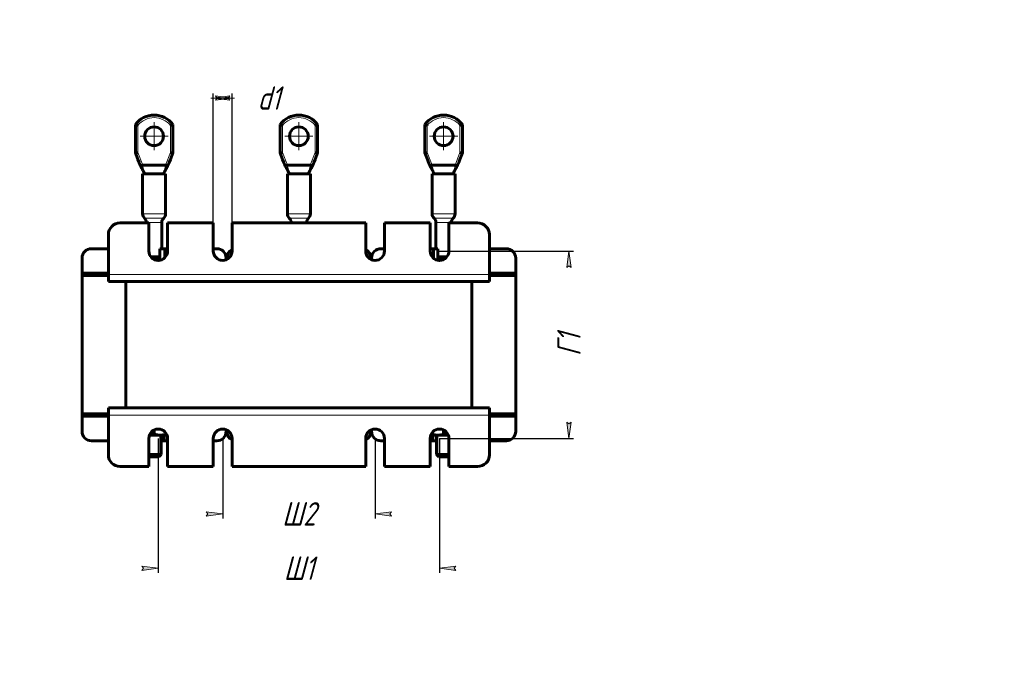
# Model space of a CAD drawing. Header units: millimetres. Extents: x 0 to 420, y 0 to 594.
# Tile 6 of 6: x 0 to 420, y 314 to 594. Entities that reach past the tile are written whole.
import ezdxf

# ---------------------------------------------------------------- set-up
doc = ezdxf.new("R2010")
doc.units = ezdxf.units.MM
for name, pattern in [('K5LT_AXLED', [19.5, 15, -1.5, 1.5, -1.5]), ('K5LT_BASIC', [0]), ('K5LT_THIN', [0])]:
    doc.linetypes.add(name, pattern=pattern)
doc.layers.add('Системный слой', color=7, linetype='Continuous')
doc.styles.add('KDIMTEXTSTYLE', font='GOST_AU.SHX', dxfattribs={"width": 0.96, "oblique": 15, "height": 5})
doc.dimstyles.new('KDIMSTYLE (1.00)', dxfattribs={"dimtxt": 5, "dimasz": 1, "dimexe": 2, "dimexo": 0, "dimgap": 1, "dimtad": 1, "dimtxsty": 'KDIMTEXTSTYLE', "dimsah": 1, "dimcen": 0, "dimdle": 1, "dimadec": 0, "dimazin": 0, "dimtfac": 0.667, "dimtmove": 0, "dimatfit": 3, "dimfxl": 1, "dimtvp": 1, "dimtolj": 1, "dimtzin": 0, "dimarcsym": 0})

# ---------------------------------------------------------------- blocks, each defined once
blk = doc.blocks.new('U64')
at = {"layer": 'Системный слой', "color": 150, "linetype": 'K5LT_BASIC', "lineweight": 60, "true_color": 0x0080ff}
for p, q in [((174.73, 532.22), (174.71, 532.26)), ((174.75, 532.19), (174.73, 532.22)), ((174.77, 532.15), (174.75, 532.19)), ((175.02, 531.85), (174.77, 532.15)), ((175.39, 531.77), (175.02, 531.85)), ((175.85, 531.82), (175.39, 531.77))]:
    blk.add_line(p, q, dxfattribs=at)
blk = doc.blocks.new('U65')
at = {"layer": 'Системный слой', "color": 150, "linetype": 'K5LT_BASIC', "lineweight": 60, "true_color": 0x0080ff}
for p, q in [((185.82, 531.82), (186.28, 531.77)), ((186.28, 531.77), (186.65, 531.85)), ((186.65, 531.85), (186.9, 532.15)), ((186.9, 532.15), (186.92, 532.19)), ((186.92, 532.19), (186.94, 532.22)), ((186.94, 532.22), (186.95, 532.26))]:
    blk.add_line(p, q, dxfattribs=at)
blk = doc.blocks.new('U66')
at = {"layer": 'Системный слой', "color": 150, "linetype": 'K5LT_BASIC', "lineweight": 60, "true_color": 0x0080ff}
for p, q in [((176.91, 528.27), (176.93, 528.23)), ((176.93, 528.23), (176.94, 528.18)), ((176.94, 528.18), (176.95, 528.13))]:
    blk.add_line(p, q, dxfattribs=at)
blk = doc.blocks.new('U67')
at = {"layer": 'Системный слой', "color": 150, "linetype": 'K5LT_BASIC', "lineweight": 60, "true_color": 0x0080ff}
for p, q in [((184.73, 528.18), (184.72, 528.13)), ((184.74, 528.23), (184.73, 528.18)), ((184.76, 528.27), (184.74, 528.23))]:
    blk.add_line(p, q, dxfattribs=at)
blk = doc.blocks.new('U68')
at = {"layer": 'Системный слой', "color": 150, "linetype": 'K5LT_BASIC', "lineweight": 60, "true_color": 0x0080ff}
for p, q in [((51.23, 532.22), (51.21, 532.26)), ((51.25, 532.19), (51.23, 532.22)), ((51.27, 532.15), (51.25, 532.19)), ((51.52, 531.85), (51.27, 532.15)), ((51.89, 531.77), (51.52, 531.85)), ((52.35, 531.82), (51.89, 531.77))]:
    blk.add_line(p, q, dxfattribs=at)
blk = doc.blocks.new('U69')
at = {"layer": 'Системный слой', "color": 150, "linetype": 'K5LT_BASIC', "lineweight": 60, "true_color": 0x0080ff}
for p, q in [((62.32, 531.82), (62.78, 531.77)), ((62.78, 531.77), (63.15, 531.85)), ((63.15, 531.85), (63.4, 532.15)), ((63.4, 532.15), (63.42, 532.19)), ((63.42, 532.19), (63.44, 532.22)), ((63.44, 532.22), (63.45, 532.26))]:
    blk.add_line(p, q, dxfattribs=at)
blk = doc.blocks.new('U70')
at = {"layer": 'Системный слой', "color": 150, "linetype": 'K5LT_BASIC', "lineweight": 60, "true_color": 0x0080ff}
for p, q in [((53.41, 528.27), (53.43, 528.23)), ((53.43, 528.23), (53.44, 528.18)), ((53.44, 528.18), (53.45, 528.13))]:
    blk.add_line(p, q, dxfattribs=at)
blk = doc.blocks.new('U71')
at = {"layer": 'Системный слой', "color": 150, "linetype": 'K5LT_BASIC', "lineweight": 60, "true_color": 0x0080ff}
for p, q in [((61.23, 528.18), (61.22, 528.13)), ((61.24, 528.23), (61.23, 528.18)), ((61.26, 528.27), (61.24, 528.23))]:
    blk.add_line(p, q, dxfattribs=at)
blk = doc.blocks.new('U72')
at = {"layer": 'Системный слой', "color": 150, "linetype": 'K5LT_BASIC', "lineweight": 60, "true_color": 0x0080ff}
for p, q in [((112.98, 532.22), (112.96, 532.26)), ((113, 532.19), (112.98, 532.22)), ((113.02, 532.15), (113, 532.19)), ((113.27, 531.85), (113.02, 532.15)), ((113.64, 531.77), (113.27, 531.85)), ((114.1, 531.82), (113.64, 531.77))]:
    blk.add_line(p, q, dxfattribs=at)
blk = doc.blocks.new('U73')
at = {"layer": 'Системный слой', "color": 150, "linetype": 'K5LT_BASIC', "lineweight": 60, "true_color": 0x0080ff}
for p, q in [((124.07, 531.82), (124.53, 531.77)), ((124.53, 531.77), (124.9, 531.85)), ((124.9, 531.85), (125.15, 532.15)), ((125.15, 532.15), (125.17, 532.19)), ((125.17, 532.19), (125.19, 532.22)), ((125.19, 532.22), (125.2, 532.26))]:
    blk.add_line(p, q, dxfattribs=at)
blk = doc.blocks.new('U74')
at = {"layer": 'Системный слой', "color": 150, "linetype": 'K5LT_BASIC', "lineweight": 60, "true_color": 0x0080ff}
for p, q in [((115.16, 528.27), (115.18, 528.23)), ((115.18, 528.23), (115.19, 528.18)), ((115.19, 528.18), (115.2, 528.13))]:
    blk.add_line(p, q, dxfattribs=at)
blk = doc.blocks.new('U75')
at = {"layer": 'Системный слой', "color": 150, "linetype": 'K5LT_BASIC', "lineweight": 60, "true_color": 0x0080ff}
for p, q in [((122.98, 528.18), (122.97, 528.13)), ((122.99, 528.23), (122.98, 528.18)), ((123.01, 528.27), (122.99, 528.23))]:
    blk.add_line(p, q, dxfattribs=at)
blk = doc.blocks.new('U76')
at = {"layer": 'Системный слой', "color": 7, "linetype": 'K5LT_THIN', "lineweight": 18}
for p, q in [((175.83, 530.12), (175.83, 530.12)), ((175.83, 530.12), (176.18, 529.47)), ((176.18, 529.47), (176.54, 528.83)), ((176.54, 528.83), (176.94, 528.19))]:
    blk.add_line(p, q, dxfattribs=at)
blk = doc.blocks.new('U77')
at = {"layer": 'Системный слой', "color": 7, "linetype": 'K5LT_THIN', "lineweight": 18}
for p, q in [((185.49, 529.47), (185.12, 528.83)), ((185.84, 530.12), (185.49, 529.47)), ((185.84, 530.12), (185.84, 530.12)), ((185.12, 528.83), (184.73, 528.19))]:
    blk.add_line(p, q, dxfattribs=at)
blk = doc.blocks.new('U78')
at = {"layer": 'Системный слой', "color": 7, "linetype": 'K5LT_THIN', "lineweight": 18}
for p, q in [((177.8, 528.23), (176.91, 528.27)), ((179.18, 528.16), (177.8, 528.23)), ((180.83, 528.13), (179.18, 528.16)), ((182, 528.15), (180.83, 528.13)), ((183.49, 528.21), (182, 528.15)), ((184.56, 528.26), (183.49, 528.21)), ((184.76, 528.27), (184.56, 528.26))]:
    blk.add_line(p, q, dxfattribs=at)
blk = doc.blocks.new('U79')
at = {"layer": 'Системный слой', "color": 7, "linetype": 'K5LT_THIN', "lineweight": 18}
for p, q in [((52.33, 530.12), (52.33, 530.12)), ((52.33, 530.12), (52.68, 529.47)), ((52.68, 529.47), (53.04, 528.83)), ((53.04, 528.83), (53.44, 528.19))]:
    blk.add_line(p, q, dxfattribs=at)
blk = doc.blocks.new('U80')
at = {"layer": 'Системный слой', "color": 7, "linetype": 'K5LT_THIN', "lineweight": 18}
for p, q in [((61.99, 529.47), (61.62, 528.83)), ((62.34, 530.12), (61.99, 529.47)), ((62.34, 530.12), (62.34, 530.12)), ((61.62, 528.83), (61.23, 528.19))]:
    blk.add_line(p, q, dxfattribs=at)
blk = doc.blocks.new('U81')
at = {"layer": 'Системный слой', "color": 7, "linetype": 'K5LT_THIN', "lineweight": 18}
for p, q in [((54.3, 528.23), (53.41, 528.27)), ((55.68, 528.16), (54.3, 528.23)), ((57.33, 528.13), (55.68, 528.16)), ((58.5, 528.15), (57.33, 528.13)), ((59.99, 528.21), (58.5, 528.15)), ((61.06, 528.26), (59.99, 528.21)), ((61.26, 528.27), (61.06, 528.26))]:
    blk.add_line(p, q, dxfattribs=at)
blk = doc.blocks.new('U82')
at = {"layer": 'Системный слой', "color": 7, "linetype": 'K5LT_THIN', "lineweight": 18}
for p, q in [((114.08, 530.12), (114.08, 530.12)), ((114.08, 530.12), (114.43, 529.47)), ((114.43, 529.47), (114.79, 528.83)), ((114.79, 528.83), (115.19, 528.19))]:
    blk.add_line(p, q, dxfattribs=at)
blk = doc.blocks.new('U83')
at = {"layer": 'Системный слой', "color": 7, "linetype": 'K5LT_THIN', "lineweight": 18}
for p, q in [((123.74, 529.47), (123.37, 528.83)), ((124.09, 530.12), (123.74, 529.47)), ((124.09, 530.12), (124.09, 530.12)), ((123.37, 528.83), (122.98, 528.19))]:
    blk.add_line(p, q, dxfattribs=at)
blk = doc.blocks.new('U84')
at = {"layer": 'Системный слой', "color": 7, "linetype": 'K5LT_THIN', "lineweight": 18}
for p, q in [((116.05, 528.23), (115.16, 528.27)), ((117.43, 528.16), (116.05, 528.23)), ((119.08, 528.13), (117.43, 528.16)), ((120.25, 528.15), (119.08, 528.13)), ((121.74, 528.21), (120.25, 528.15)), ((122.81, 528.26), (121.74, 528.21)), ((123.01, 528.27), (122.81, 528.26))]:
    blk.add_line(p, q, dxfattribs=at)
blk = doc.blocks.new('U85')
at = {"layer": 'Системный слой', "color": 150, "linetype": 'K5LT_BASIC', "lineweight": 60, "true_color": 0x0080ff}
for p, q in [((55.34, 416.65), (56.02, 416.74)), ((56.02, 416.74), (56.68, 416.88)), ((56.68, 416.88), (57.33, 417.08))]:
    blk.add_line(p, q, dxfattribs=at)
blk = doc.blocks.new('U86')
at = {"layer": 'Системный слой', "color": 150, "linetype": 'K5LT_BASIC', "lineweight": 60, "true_color": 0x0080ff}
for p, q in [((180.83, 417.08), (181.49, 416.88)), ((181.49, 416.88), (182.15, 416.74)), ((182.15, 416.74), (182.82, 416.65))]:
    blk.add_line(p, q, dxfattribs=at)
blk = doc.blocks.new('U87')
at = {"layer": 'Системный слой', "color": 150, "linetype": 'K5LT_BASIC', "lineweight": 60, "true_color": 0x0080ff}
for p, q in [((59.24, 491.26), (58.99, 491.23)), ((59.49, 491.28), (59.24, 491.26)), ((59.75, 491.29), (59.49, 491.28))]:
    blk.add_line(p, q, dxfattribs=at)
blk = doc.blocks.new('U88')
at = {"layer": 'Системный слой', "color": 150, "linetype": 'K5LT_BASIC', "lineweight": 60, "true_color": 0x0080ff}
for p, q in [((178.68, 491.28), (178.42, 491.29)), ((178.93, 491.26), (178.68, 491.28)), ((179.18, 491.23), (178.93, 491.26))]:
    blk.add_line(p, q, dxfattribs=at)
blk = doc.blocks.new('KDIMARROW_01')
at = {"layer": 'Системный слой'}
blk.add_hatch(color=0, dxfattribs=at).paths.add_polyline_path([(0, 0), (-7, 0.92), (-6.3, 0), (-7, -0.92)])
at = {"layer": 'Системный слой', "color": 0, "linetype": 'K5LT_THIN', "lineweight": 18}
for p, q in [((-6.3, 0), (-7, 0.92)), ((-7, 0.92), (0, 0)), ((0, 0), (-7, -0.92)), ((-7, -0.92), (-6.3, 0)), ((0, 0), (-1, 0))]:
    blk.add_line(p, q, dxfattribs=at)
blk = doc.blocks.new('KDIMARROW_02')
at = {"layer": 'Системный слой'}
blk.add_hatch(color=0, dxfattribs=at).paths.add_polyline_path([(6.3, 0), (7, 0.92), (0, 0), (7, -0.92)])
at = {"layer": 'Системный слой', "color": 0, "linetype": 'K5LT_THIN', "lineweight": 18}
for p, q in [((0, 0), (-1, 0)), ((7, 0.92), (0, 0)), ((0, 0), (7, -0.92)), ((0, 0), (9, 0)), ((6.3, 0), (7, 0.92)), ((7, -0.92), (6.3, 0))]:
    blk.add_line(p, q, dxfattribs=at)
blk = doc.blocks.new('U89')
at = {"layer": 'Системный слой', "color": 30, "linetype": 'K5LT_AXLED', "lineweight": 18, "true_color": 0xff8000}
for q in [(57.33, 550.23), (51.33, 544.23), (63.33, 544.23), (57.33, 538.23)]:
    blk.add_line((57.33, 544.23), q, dxfattribs=at)
blk = doc.blocks.new('U90')
at = {"layer": 'Системный слой', "color": 30, "linetype": 'K5LT_AXLED', "lineweight": 18, "true_color": 0xff8000}
for q in [(119.08, 550.23), (113.08, 544.23), (125.08, 544.23), (119.08, 538.23)]:
    blk.add_line((119.08, 544.23), q, dxfattribs=at)
blk = doc.blocks.new('U91')
at = {"layer": 'Системный слой', "color": 30, "linetype": 'K5LT_AXLED', "lineweight": 18, "true_color": 0xff8000}
for q in [(180.83, 550.23), (174.83, 544.23), (186.83, 544.23), (180.83, 538.23)]:
    blk.add_line((180.83, 544.23), q, dxfattribs=at)

msp = doc.modelspace()

# ---------------------------------------------------------------- linework, layer by layer
at = {"layer": 'Системный слой', "color": 150, "linetype": 'K5LT_BASIC', "lineweight": 60, "true_color": 0x0080ff}
for p, q in [((49.334, 537.134), (49.334, 549.234)), ((65.334, 549.234), (65.334, 537.134)), ((111.084, 537.134), (111.084, 549.234)), ((127.084, 549.234), (127.084, 537.134)), ((172.834, 537.134), (172.834, 549.234)), ((188.834, 549.234), (188.834, 537.134)), ((50.384, 537.326), (49.334, 537.134)), ((50.385, 534.36), (49.334, 537.134)), ((50.908, 532.978), (50.385, 534.36)), ((64.283, 534.36), (63.759, 532.978)), ((65.334, 537.134), (64.283, 534.36)), ((65.334, 537.134), (64.284, 537.326)), ((112.134, 537.326), (111.084, 537.134)), ((112.135, 534.36), (111.084, 537.134)), ((112.658, 532.978), (112.135, 534.36)), ((126.033, 534.36), (125.509, 532.978)), ((127.084, 537.134), (126.033, 534.36)), ((127.084, 537.134), (126.034, 537.326)), ((173.884, 537.326), (172.834, 537.134)), ((173.885, 534.36), (172.834, 537.134)), ((174.408, 532.978), (173.885, 534.36)), ((187.783, 534.36), (187.259, 532.978)), ((188.834, 537.134), (187.783, 534.36)), ((188.834, 537.134), (187.784, 537.326)), ((52.331, 530.118), (52.331, 530.118)), ((52.465, 531.834), (62.203, 531.834)), ((62.336, 530.118), (62.336, 530.118)), ((114.081, 530.118), (114.081, 530.118)), ((114.215, 531.834), (123.953, 531.834)), ((124.086, 530.118), (124.086, 530.118)), ((175.831, 530.118), (175.831, 530.118)), ((175.965, 531.834), (185.703, 531.834)), ((185.836, 530.118), (185.836, 530.118)), ((52.434, 528.134), (62.234, 528.134)), ((52.434, 511.066), (52.434, 528.134)), ((62.234, 511.066), (62.234, 528.134)), ((114.184, 528.134), (123.984, 528.134)), ((114.184, 511.066), (114.184, 528.134)), ((123.984, 511.066), (123.984, 528.134)), ((175.934, 528.134), (185.734, 528.134)), ((175.934, 511.066), (175.934, 528.134)), ((185.734, 511.066), (185.734, 528.134)), ((42.834, 507.234), (55.084, 507.234)), ((54.034, 507.234), (54.034, 507.4)), ((55.084, 507.234), (55.084, 495.234)), ((60.634, 496.234), (60.634, 507.4)), ((63.084, 495.234), (63.084, 507.234)), ((63.084, 507.234), (82.584, 507.234)), ((82.584, 507.234), (82.584, 495.234)), ((90.584, 507.234), (147.584, 507.234)), ((90.584, 495.234), (90.584, 507.234)), ((115.784, 507.234), (115.784, 507.4)), ((122.384, 507.234), (122.384, 507.4)), ((147.584, 507.234), (147.584, 495.234)), ((155.584, 507.234), (175.084, 507.234)), ((155.584, 495.234), (155.584, 507.234)), ((175.084, 507.234), (175.084, 495.234)), ((177.534, 496.234), (177.534, 507.4)), ((183.084, 495.234), (183.084, 507.234)), ((183.084, 507.234), (195.334, 507.234)), ((184.134, 507.234), (184.134, 507.4)), ((37.834, 485.234), (37.834, 502.234)), ((200.334, 502.234), (200.334, 485.234)), ((37.834, 496.234), (30.584, 496.234)), ((59.834, 491.434), (59.834, 496.234)), ((61.959, 496.234), (59.834, 496.234)), ((61.959, 496.234), (61.959, 492.452)), ((63.084, 496.234), (61.959, 496.234)), ((84.084, 496.234), (82.584, 496.234)), ((155.584, 496.234), (154.084, 496.234)), ((176.584, 496.234), (175.084, 496.234)), ((176.584, 492.111), (176.584, 496.234)), ((178.334, 496.234), (176.584, 496.234)), ((178.334, 496.234), (178.334, 491.434)), ((207.584, 496.234), (200.334, 496.234)), ((26.584, 492.234), (26.584, 485.734)), ((55.961, 492.734), (59.834, 492.734)), ((60.333, 491.434), (57.835, 491.434)), ((88.084, 491.525), (88.084, 492.234)), ((88.334, 492.234), (88.334, 491.637)), ((149.834, 491.637), (149.834, 492.234)), ((150.084, 492.234), (150.084, 491.525)), ((180.333, 491.434), (177.835, 491.434)), ((178.334, 492.734), (182.206, 492.734)), ((211.584, 485.734), (211.584, 492.234)), ((26.584, 485.734), (26.584, 484.734)), ((26.584, 485.734), (30.316, 485.734)), ((30.316, 484.734), (26.584, 484.734)), ((26.584, 484.734), (26.584, 425.734)), ((37.834, 485.734), (30.316, 485.734)), ((30.316, 485.734), (30.316, 484.734)), ((30.316, 484.734), (37.834, 484.734)), ((37.834, 482.234), (37.834, 485.234)), ((207.852, 485.734), (200.334, 485.734)), ((200.334, 485.234), (200.334, 482.234)), ((200.334, 484.734), (207.852, 484.734)), ((207.852, 484.734), (207.852, 485.734)), ((207.852, 485.734), (211.584, 485.734)), ((211.584, 484.734), (207.852, 484.734)), ((211.584, 484.734), (211.584, 485.734)), ((211.584, 425.734), (211.584, 484.734)), ((200.334, 482.234), (37.834, 482.234)), ((45.334, 482.234), (192.834, 482.234)), ((45.334, 428.234), (45.334, 482.234)), ((192.834, 428.234), (192.834, 482.234)), ((26.584, 425.734), (26.584, 424.734)), ((26.584, 425.734), (30.316, 425.734)), ((26.584, 424.734), (26.584, 418.234)), ((30.316, 424.734), (26.584, 424.734)), ((37.834, 425.734), (30.316, 425.734)), ((30.316, 425.734), (30.316, 424.734)), ((30.316, 424.734), (37.834, 424.734)), ((37.834, 428.234), (200.334, 428.234)), ((37.834, 425.234), (37.834, 428.234)), ((37.834, 408.234), (37.834, 425.234)), ((45.334, 428.234), (192.834, 428.234)), ((200.334, 428.234), (200.334, 425.234)), ((207.852, 425.734), (200.334, 425.734)), ((200.334, 425.234), (200.334, 408.234)), ((200.334, 424.734), (207.852, 424.734)), ((207.852, 424.734), (207.852, 425.734)), ((207.852, 425.734), (211.584, 425.734)), ((211.584, 424.734), (207.852, 424.734)), ((211.584, 424.734), (211.584, 425.734)), ((211.584, 418.234), (211.584, 424.734)), ((55.337, 416.634), (59.834, 416.634)), ((57.334, 418.83), (57.334, 417.08)), ((59.834, 416.634), (62.334, 416.634)), ((60.334, 416.634), (60.334, 408.434)), ((61.584, 416.634), (61.584, 414.234)), ((62.334, 417.565), (62.334, 417.08)), ((62.334, 417.08), (62.334, 416.634)), ((88.084, 418.234), (88.084, 418.942)), ((88.334, 418.83), (88.334, 418.234)), ((149.834, 418.234), (149.834, 418.83)), ((150.084, 418.942), (150.084, 418.234)), ((175.834, 417.565), (175.834, 417.08)), ((175.834, 416.634), (175.834, 417.08)), ((175.834, 416.634), (178.334, 416.634)), ((176.209, 414.234), (176.209, 416.634)), ((177.834, 416.634), (177.834, 408.434)), ((178.334, 416.634), (182.831, 416.634)), ((180.834, 418.83), (180.834, 417.08)), ((30.584, 414.234), (37.834, 414.234)), ((55.084, 415.234), (55.084, 403.234)), ((60.334, 414.234), (61.584, 414.234)), ((61.584, 414.234), (63.084, 414.234)), ((63.084, 403.234), (63.084, 415.234)), ((82.584, 415.234), (82.584, 403.234)), ((82.584, 414.234), (84.084, 414.234)), ((90.584, 403.234), (90.584, 415.234)), ((147.584, 415.234), (147.584, 403.234)), ((154.084, 414.234), (155.584, 414.234)), ((155.584, 403.234), (155.584, 415.234)), ((175.084, 415.234), (175.084, 403.234)), ((175.084, 414.234), (176.209, 414.234)), ((176.209, 414.234), (177.834, 414.234)), ((183.084, 403.234), (183.084, 415.234)), ((200.334, 414.234), (207.584, 414.234)), ((60.334, 408.434), (55.084, 408.434)), ((55.084, 407.684), (55.334, 407.434)), ((59.334, 407.434), (55.334, 407.434)), ((60.334, 408.434), (59.334, 407.434)), ((183.084, 408.434), (177.834, 408.434)), ((177.834, 408.434), (178.834, 407.434)), ((182.834, 407.434), (178.834, 407.434)), ((183.084, 407.684), (182.834, 407.434)), ((55.084, 403.234), (42.834, 403.234)), ((82.584, 403.234), (63.084, 403.234)), ((147.584, 403.234), (90.584, 403.234)), ((175.084, 403.234), (155.584, 403.234)), ((195.334, 403.234), (183.084, 403.234))]:
    msp.add_line(p, q, dxfattribs=at)
at = {"layer": 'Системный слой', "color": 7, "linetype": 'K5LT_THIN', "lineweight": 18}
for p, q in [((50.384, 537.326), (50.384, 548.873)), ((64.284, 548.873), (64.284, 537.326)), ((112.134, 537.326), (112.134, 548.873)), ((126.034, 548.873), (126.034, 537.326)), ((173.884, 537.326), (173.884, 548.873)), ((187.784, 548.873), (187.784, 537.326)), ((52.465, 531.834), (50.384, 537.326)), ((64.284, 537.326), (62.203, 531.834)), ((114.215, 531.834), (112.134, 537.326)), ((126.034, 537.326), (123.953, 531.834)), ((175.965, 531.834), (173.884, 537.326)), ((187.784, 537.326), (185.703, 531.834)), ((52.434, 511.066), (62.234, 511.066)), ((53.234, 509.233), (61.434, 509.233)), ((114.184, 511.066), (123.984, 511.066)), ((114.984, 509.233), (123.184, 509.233)), ((175.934, 511.066), (185.734, 511.066)), ((176.734, 509.233), (184.934, 509.233)), ((54.034, 507.4), (60.634, 507.4)), ((115.784, 507.4), (122.384, 507.4)), ((177.534, 507.4), (184.134, 507.4)), ((37.834, 485.234), (200.334, 485.234)), ((200.334, 425.234), (37.834, 425.234)), ((59.792, 416.634), (59.792, 408.434)), ((178.375, 416.634), (178.375, 408.434)), ((59.792, 408.434), (59.792, 407.892)), ((178.375, 408.434), (178.375, 407.892))]:
    msp.add_line(p, q, dxfattribs=at)
at = {"layer": 'Системный слой', "color": 150, "linetype": 'K5LT_BASIC', "lineweight": 60, "true_color": 0x0080ff}
for centre in [(57.334, 544.234), (119.084, 544.234), (180.834, 544.234)]:
    msp.add_circle(centre, 4, dxfattribs=at)
for centre, radius, start, end in [((57.334, 543.234), 10, 36.8699, 143.1301), ((119.084, 543.234), 10, 36.8699, 143.1301), ((180.834, 543.234), 10, 36.8699, 143.1301), ((54.934, 511.066), 2.5, 180, 227.15636), ((51.534, 507.4), 2.5, 0, 47.15636), ((63.134, 507.4), 2.5, 132.84364, 180), ((59.734, 511.066), 2.5, 312.84364, 0), ((59.734, 511.066), 2.5, 312.84364, 0), ((116.684, 511.066), 2.5, 180, 227.15636), ((113.284, 507.4), 2.5, 0, 47.15636), ((124.884, 507.4), 2.5, 132.84364, 180), ((121.484, 511.066), 2.5, 312.84364, 0), ((121.484, 511.066), 2.5, 312.84364, 0), ((178.434, 511.066), 2.5, 180, 227.15636), ((175.034, 507.4), 2.5, 0, 47.15636), ((186.634, 507.4), 2.5, 132.84364, 180), ((183.234, 511.066), 2.5, 312.84364, 0), ((183.234, 511.066), 2.5, 312.84364, 0), ((42.834, 502.234), 5, 90, 180), ((195.334, 502.234), 5, 0, 90), ((30.584, 492.234), 4, 90, 180), ((84.084, 492.234), 4, 0, 90), ((92.334, 492.234), 4, 115.94448, 180), ((145.834, 492.234), 4, 0, 64.05552), ((154.084, 492.234), 4, 90, 180), ((207.584, 492.234), 4, 0, 90), ((59.084, 495.234), 4, 180, 0), ((86.584, 495.234), 4, 180, 0), ((151.584, 495.234), 4, 180, 0), ((179.084, 495.234), 4, 180, 0), ((30.584, 418.234), 4, 180, 270), ((59.084, 415.234), 4, 0, 180), ((86.584, 415.234), 4, 0, 180), ((84.084, 418.234), 4, 270, 0), ((92.334, 418.234), 4, 180, 244.05552), ((151.584, 415.234), 4, 0, 180), ((145.834, 418.234), 4, 295.94448, 0), ((154.084, 418.234), 4, 180, 270), ((179.084, 415.234), 4, 0, 180), ((207.584, 418.234), 4, 270, 0), ((42.834, 408.234), 5, 180, 270), ((195.334, 408.234), 5, 270, 0)]:
    msp.add_arc(centre, radius, start, end, dxfattribs=at)
at = {"layer": 'Системный слой', "color": 7, "linetype": 'K5LT_THIN', "lineweight": 18}
for centre in [(57.334, 543.234), (119.084, 543.234), (180.834, 543.234)]:
    msp.add_arc(centre, 8.95, 39.05547, 140.94453, dxfattribs=at)
at = {"layer": 'Системный слой', "color": 150, "linetype": 'K5LT_BASIC', "lineweight": 60, "true_color": 0x0080ff}
for points, knots in [([(49.334, 549.234), (49.334, 549.233), (49.339, 549.232), (49.364, 549.223), (49.415, 549.206), (49.496, 549.179), (49.644, 549.129), (49.839, 549.063), (50.11, 548.969), (50.291, 548.906), (50.384, 548.873)], [0, 0, 0, 0, 0.8616361, 1.7220973, 2.5418395, 4.1219512, 5.067741, 7.2801925, 9.0795864, 11, 11, 11, 11]), ([(65.334, 549.234), (65.334, 549.233), (65.328, 549.232), (65.303, 549.223), (65.252, 549.206), (65.171, 549.179), (65.023, 549.129), (64.828, 549.063), (64.557, 548.969), (64.377, 548.906), (64.284, 548.873)], [0, 0, 0, 0, 0.8616361, 1.7220973, 2.5418395, 4.1219512, 5.067741, 7.2801925, 9.0795864, 11, 11, 11, 11]), ([(111.084, 549.234), (111.084, 549.233), (111.089, 549.232), (111.114, 549.223), (111.165, 549.206), (111.246, 549.179), (111.394, 549.129), (111.589, 549.063), (111.86, 548.969), (112.041, 548.906), (112.134, 548.873)], [0, 0, 0, 0, 0.8616361, 1.7220973, 2.5418395, 4.1219512, 5.067741, 7.2801925, 9.0795864, 11, 11, 11, 11]), ([(127.084, 549.234), (127.084, 549.233), (127.078, 549.232), (127.053, 549.223), (127.002, 549.206), (126.921, 549.179), (126.773, 549.129), (126.578, 549.063), (126.307, 548.969), (126.127, 548.906), (126.034, 548.873)], [0, 0, 0, 0, 0.8616361, 1.7220973, 2.5418395, 4.1219512, 5.067741, 7.2801925, 9.0795864, 11, 11, 11, 11]), ([(172.834, 549.234), (172.834, 549.233), (172.839, 549.232), (172.864, 549.223), (172.915, 549.206), (172.996, 549.179), (173.144, 549.129), (173.339, 549.063), (173.61, 548.969), (173.791, 548.906), (173.884, 548.873)], [0, 0, 0, 0, 0.8616361, 1.7220973, 2.5418395, 4.1219512, 5.067741, 7.2801925, 9.0795864, 11, 11, 11, 11]), ([(188.834, 549.234), (188.834, 549.233), (188.828, 549.232), (188.803, 549.223), (188.752, 549.206), (188.671, 549.179), (188.523, 549.129), (188.328, 549.063), (188.057, 548.969), (187.877, 548.906), (187.784, 548.873)], [0, 0, 0, 0, 0.8616361, 1.7220973, 2.5418395, 4.1219512, 5.067741, 7.2801925, 9.0795864, 11, 11, 11, 11]), ([(51.215, 532.263), (51.194, 532.31), (51.151, 532.407), (51.084, 532.558), (51.019, 532.709), (50.971, 532.824), (50.936, 532.908), (50.919, 532.95), (50.91, 532.974), (50.908, 532.978)], [0, 0, 0, 0, 1.9110765, 3.9530858, 6.2014927, 8.1115622, 8.7896527, 9.7904487, 10, 10, 10, 10]), ([(51.268, 532.151), (51.319, 532.052), (51.369, 531.954), (51.493, 531.715), (51.566, 531.574), (51.712, 531.292), (51.785, 531.151), (51.932, 530.87), (52.006, 530.73), (52.099, 530.554), (52.118, 530.517), (52.142, 530.472), (52.147, 530.464), (52.156, 530.447), (52.16, 530.438), (52.173, 530.414), (52.182, 530.397), (52.208, 530.348), (52.225, 530.316), (52.272, 530.228), (52.301, 530.173), (52.331, 530.118)], [0.7324616, 0.7324616, 0.7324616, 0.7324616, 3.662308, 3.662308, 7.862308, 7.862308, 12.062308, 12.062308, 16.262308, 16.262308, 17.34973, 17.34973, 17.6126485, 17.6126485, 17.8596314, 17.8596314, 18.353597, 18.353597, 19.3335606, 19.3335606, 21, 21, 21, 21]), ([(52.331, 530.118), (52.332, 530.115), (52.334, 530.112), (52.338, 530.105), (52.341, 530.099), (52.349, 530.083), (52.355, 530.072), (52.374, 530.036), (52.389, 530.007), (52.428, 529.933), (52.454, 529.882), (52.509, 529.775), (52.538, 529.718), (52.609, 529.58), (52.651, 529.496), (52.738, 529.324), (52.782, 529.236), (52.895, 529.013), (52.963, 528.876), (53.057, 528.689), (53.081, 528.64), (53.156, 528.491), (53.205, 528.391), (53.281, 528.239), (53.307, 528.186), (53.334, 528.134)], [1.0675441, 1.0675441, 1.0675441, 1.0675441, 1.2449913, 1.2449913, 1.5588537, 1.5588537, 2.0501633, 2.0501633, 3.0327825, 3.0327825, 4.3992048, 4.3992048, 5.7656272, 5.7656272, 7.5935706, 7.5935706, 9.421514, 9.421514, 12.1331534, 12.1331534, 13.0905536, 13.0905536, 15.0053538, 15.0053538, 16, 16, 16, 16]), ([(61.334, 528.134), (61.391, 528.249), (61.448, 528.363), (61.561, 528.59), (61.617, 528.703), (61.697, 528.861), (61.72, 528.908), (61.808, 529.084), (61.872, 529.211), (61.995, 529.455), (62.056, 529.574), (62.152, 529.762), (62.189, 529.836), (62.242, 529.938), (62.259, 529.971), (62.283, 530.016), (62.29, 530.029), (62.301, 530.05), (62.305, 530.058), (62.317, 530.082), (62.325, 530.096), (62.333, 530.111), (62.335, 530.114), (62.336, 530.118)], [0, 0, 0, 0, 2.5120377, 2.5120377, 5.0240754, 5.0240754, 6.096242, 6.096242, 9.0527013, 9.0527013, 12.0091606, 12.0091606, 14.1004094, 14.1004094, 15.243562, 15.243562, 15.783599, 15.783599, 16.1566838, 16.1566838, 16.929111, 16.929111, 17.1948918, 17.1948918, 17.1948918, 17.1948918]), ([(63.399, 532.15), (63.348, 532.051), (63.298, 531.953), (63.174, 531.713), (63.101, 531.573), (62.955, 531.291), (62.881, 531.15), (62.734, 530.869), (62.661, 530.728), (62.568, 530.553), (62.549, 530.517), (62.525, 530.472), (62.521, 530.464), (62.512, 530.447), (62.507, 530.438), (62.494, 530.414), (62.485, 530.397), (62.459, 530.348), (62.442, 530.316), (62.395, 530.228), (62.366, 530.173), (62.336, 530.118)], [0.7352595, 0.7352595, 0.7352595, 0.7352595, 3.6762973, 3.6762973, 7.8762973, 7.8762973, 12.0762973, 12.0762973, 16.2762973, 16.2762973, 17.3495784, 17.3495784, 17.6124967, 17.6124967, 17.8594794, 17.8594794, 18.3534446, 18.3534446, 19.3334073, 19.3334073, 21, 21, 21, 21]), ([(63.453, 532.263), (63.473, 532.31), (63.516, 532.407), (63.583, 532.558), (63.648, 532.709), (63.697, 532.824), (63.731, 532.908), (63.748, 532.95), (63.757, 532.974), (63.759, 532.978)], [0, 0, 0, 0, 1.9111286, 3.9531574, 6.2015472, 8.1115864, 8.7896687, 9.7904523, 10, 10, 10, 10]), ([(112.965, 532.263), (112.944, 532.31), (112.901, 532.407), (112.834, 532.558), (112.769, 532.709), (112.721, 532.824), (112.686, 532.908), (112.669, 532.95), (112.66, 532.974), (112.658, 532.978)], [0, 0, 0, 0, 1.9110765, 3.9530858, 6.2014927, 8.1115622, 8.7896527, 9.7904487, 10, 10, 10, 10]), ([(113.018, 532.151), (113.069, 532.052), (113.119, 531.954), (113.243, 531.715), (113.316, 531.574), (113.462, 531.292), (113.535, 531.151), (113.682, 530.87), (113.756, 530.73), (113.849, 530.554), (113.868, 530.517), (113.892, 530.472), (113.897, 530.464), (113.906, 530.447), (113.91, 530.438), (113.923, 530.414), (113.932, 530.397), (113.958, 530.348), (113.975, 530.316), (114.022, 530.228), (114.051, 530.173), (114.081, 530.118)], [0.7324616, 0.7324616, 0.7324616, 0.7324616, 3.662308, 3.662308, 7.862308, 7.862308, 12.062308, 12.062308, 16.262308, 16.262308, 17.34973, 17.34973, 17.6126485, 17.6126485, 17.8596314, 17.8596314, 18.353597, 18.353597, 19.3335606, 19.3335606, 21, 21, 21, 21]), ([(114.081, 530.118), (114.082, 530.115), (114.084, 530.112), (114.088, 530.105), (114.091, 530.099), (114.099, 530.083), (114.105, 530.072), (114.124, 530.036), (114.139, 530.007), (114.178, 529.933), (114.204, 529.882), (114.259, 529.775), (114.288, 529.718), (114.359, 529.58), (114.401, 529.496), (114.488, 529.324), (114.532, 529.236), (114.645, 529.013), (114.713, 528.876), (114.807, 528.689), (114.831, 528.64), (114.906, 528.491), (114.955, 528.391), (115.031, 528.239), (115.057, 528.186), (115.084, 528.134)], [1.0675441, 1.0675441, 1.0675441, 1.0675441, 1.2449913, 1.2449913, 1.5588537, 1.5588537, 2.0501633, 2.0501633, 3.0327825, 3.0327825, 4.3992048, 4.3992048, 5.7656272, 5.7656272, 7.5935706, 7.5935706, 9.421514, 9.421514, 12.1331534, 12.1331534, 13.0905536, 13.0905536, 15.0053538, 15.0053538, 16, 16, 16, 16]), ([(123.084, 528.134), (123.141, 528.249), (123.198, 528.363), (123.311, 528.59), (123.367, 528.703), (123.447, 528.861), (123.47, 528.908), (123.558, 529.084), (123.622, 529.211), (123.745, 529.455), (123.806, 529.574), (123.902, 529.762), (123.939, 529.836), (123.992, 529.938), (124.009, 529.971), (124.033, 530.016), (124.04, 530.029), (124.051, 530.05), (124.055, 530.058), (124.067, 530.082), (124.075, 530.096), (124.083, 530.111), (124.085, 530.114), (124.086, 530.118)], [0, 0, 0, 0, 2.5120377, 2.5120377, 5.0240754, 5.0240754, 6.096242, 6.096242, 9.0527013, 9.0527013, 12.0091606, 12.0091606, 14.1004094, 14.1004094, 15.243562, 15.243562, 15.783599, 15.783599, 16.1566838, 16.1566838, 16.929111, 16.929111, 17.1948918, 17.1948918, 17.1948918, 17.1948918]), ([(125.149, 532.15), (125.098, 532.051), (125.048, 531.953), (124.924, 531.713), (124.851, 531.573), (124.705, 531.291), (124.631, 531.15), (124.484, 530.869), (124.411, 530.728), (124.318, 530.553), (124.299, 530.517), (124.275, 530.472), (124.271, 530.464), (124.262, 530.447), (124.257, 530.438), (124.244, 530.414), (124.235, 530.397), (124.209, 530.348), (124.192, 530.316), (124.145, 530.228), (124.116, 530.173), (124.086, 530.118)], [0.7352595, 0.7352595, 0.7352595, 0.7352595, 3.6762973, 3.6762973, 7.8762973, 7.8762973, 12.0762973, 12.0762973, 16.2762973, 16.2762973, 17.3495784, 17.3495784, 17.6124967, 17.6124967, 17.8594794, 17.8594794, 18.3534446, 18.3534446, 19.3334073, 19.3334073, 21, 21, 21, 21]), ([(125.203, 532.263), (125.223, 532.31), (125.266, 532.407), (125.333, 532.558), (125.398, 532.709), (125.447, 532.824), (125.481, 532.908), (125.498, 532.95), (125.507, 532.974), (125.509, 532.978)], [0, 0, 0, 0, 1.9111286, 3.9531574, 6.2015472, 8.1115864, 8.7896687, 9.7904523, 10, 10, 10, 10]), ([(174.715, 532.263), (174.694, 532.31), (174.651, 532.407), (174.584, 532.558), (174.519, 532.709), (174.471, 532.824), (174.436, 532.908), (174.419, 532.95), (174.41, 532.974), (174.408, 532.978)], [0, 0, 0, 0, 1.9110765, 3.9530858, 6.2014927, 8.1115622, 8.7896527, 9.7904487, 10, 10, 10, 10]), ([(174.768, 532.151), (174.819, 532.052), (174.869, 531.954), (174.993, 531.715), (175.066, 531.574), (175.212, 531.292), (175.285, 531.151), (175.432, 530.87), (175.506, 530.73), (175.599, 530.554), (175.618, 530.517), (175.642, 530.472), (175.647, 530.464), (175.656, 530.447), (175.66, 530.438), (175.673, 530.414), (175.682, 530.397), (175.708, 530.348), (175.725, 530.316), (175.772, 530.228), (175.801, 530.173), (175.831, 530.118)], [0.7324616, 0.7324616, 0.7324616, 0.7324616, 3.662308, 3.662308, 7.862308, 7.862308, 12.062308, 12.062308, 16.262308, 16.262308, 17.34973, 17.34973, 17.6126485, 17.6126485, 17.8596314, 17.8596314, 18.353597, 18.353597, 19.3335606, 19.3335606, 21, 21, 21, 21]), ([(175.831, 530.118), (175.832, 530.115), (175.834, 530.112), (175.838, 530.105), (175.841, 530.099), (175.849, 530.083), (175.855, 530.072), (175.874, 530.036), (175.889, 530.007), (175.928, 529.933), (175.954, 529.882), (176.009, 529.775), (176.038, 529.718), (176.109, 529.58), (176.151, 529.496), (176.238, 529.324), (176.282, 529.236), (176.395, 529.013), (176.463, 528.876), (176.557, 528.689), (176.581, 528.64), (176.656, 528.491), (176.705, 528.391), (176.781, 528.239), (176.807, 528.186), (176.834, 528.134)], [1.0675441, 1.0675441, 1.0675441, 1.0675441, 1.2449913, 1.2449913, 1.5588537, 1.5588537, 2.0501633, 2.0501633, 3.0327825, 3.0327825, 4.3992048, 4.3992048, 5.7656272, 5.7656272, 7.5935706, 7.5935706, 9.421514, 9.421514, 12.1331534, 12.1331534, 13.0905536, 13.0905536, 15.0053538, 15.0053538, 16, 16, 16, 16]), ([(184.834, 528.134), (184.891, 528.249), (184.948, 528.363), (185.061, 528.59), (185.117, 528.703), (185.197, 528.861), (185.22, 528.908), (185.308, 529.084), (185.372, 529.211), (185.495, 529.455), (185.556, 529.574), (185.652, 529.762), (185.689, 529.836), (185.742, 529.938), (185.759, 529.971), (185.783, 530.016), (185.79, 530.029), (185.801, 530.05), (185.805, 530.058), (185.817, 530.082), (185.825, 530.096), (185.833, 530.111), (185.835, 530.114), (185.836, 530.118)], [0, 0, 0, 0, 2.5120377, 2.5120377, 5.0240754, 5.0240754, 6.096242, 6.096242, 9.0527013, 9.0527013, 12.0091606, 12.0091606, 14.1004094, 14.1004094, 15.243562, 15.243562, 15.783599, 15.783599, 16.1566838, 16.1566838, 16.929111, 16.929111, 17.1948918, 17.1948918, 17.1948918, 17.1948918]), ([(186.899, 532.15), (186.848, 532.051), (186.798, 531.953), (186.674, 531.713), (186.601, 531.573), (186.455, 531.291), (186.381, 531.15), (186.234, 530.869), (186.161, 530.728), (186.068, 530.553), (186.049, 530.517), (186.025, 530.472), (186.021, 530.464), (186.012, 530.447), (186.007, 530.438), (185.994, 530.414), (185.985, 530.397), (185.959, 530.348), (185.942, 530.316), (185.895, 530.228), (185.866, 530.173), (185.836, 530.118)], [0.7352595, 0.7352595, 0.7352595, 0.7352595, 3.6762973, 3.6762973, 7.8762973, 7.8762973, 12.0762973, 12.0762973, 16.2762973, 16.2762973, 17.3495784, 17.3495784, 17.6124967, 17.6124967, 17.8594794, 17.8594794, 18.3534446, 18.3534446, 19.3334073, 19.3334073, 21, 21, 21, 21]), ([(186.953, 532.263), (186.973, 532.31), (187.016, 532.407), (187.083, 532.558), (187.148, 532.709), (187.197, 532.824), (187.231, 532.908), (187.248, 532.95), (187.257, 532.974), (187.259, 532.978)], [0, 0, 0, 0, 1.9111286, 3.9531574, 6.2015472, 8.1115864, 8.7896687, 9.7904523, 10, 10, 10, 10]), ([(57.334, 417.08), (57.512, 417.021), (57.8, 416.932), (58.205, 416.829), (58.537, 416.758), (58.849, 416.705), (59.199, 416.661), (59.521, 416.638), (59.754, 416.634), (59.834, 416.634)], [0, 0, 0, 0, 2.192924, 3.5182583, 4.9042648, 6.1846453, 7.2478472, 9.0585836, 10, 10, 10, 10]), ([(59.834, 416.634), (59.987, 416.634), (60.283, 416.644), (60.734, 416.69), (61.126, 416.756), (61.666, 416.874), (62.048, 416.985), (62.334, 417.08)], [0, 0, 0, 0, 1.4474022, 2.7997206, 4.2800738, 5.188369, 8, 8, 8, 8]), ([(175.834, 417.08), (176.012, 417.021), (176.3, 416.932), (176.705, 416.829), (177.037, 416.758), (177.349, 416.705), (177.699, 416.661), (178.021, 416.638), (178.254, 416.634), (178.334, 416.634)], [0, 0, 0, 0, 2.192924, 3.5182583, 4.9042648, 6.1846453, 7.2478472, 9.0585836, 10, 10, 10, 10]), ([(178.334, 416.634), (178.487, 416.634), (178.783, 416.644), (179.234, 416.69), (179.626, 416.756), (180.166, 416.874), (180.548, 416.985), (180.834, 417.08)], [0, 0, 0, 0, 1.4474022, 2.7997206, 4.2800738, 5.188369, 8, 8, 8, 8])]:
    msp.add_open_spline(points, degree=3, knots=knots, dxfattribs=at)
for points in [[(52.345, 531.822), (52.384, 531.83), (52.424, 531.834), (52.465, 531.834)], [(62.322, 531.822), (62.283, 531.83), (62.243, 531.834), (62.203, 531.834)], [(114.095, 531.822), (114.134, 531.83), (114.174, 531.834), (114.215, 531.834)], [(124.072, 531.822), (124.033, 531.83), (123.993, 531.834), (123.953, 531.834)], [(175.845, 531.822), (175.884, 531.83), (175.924, 531.834), (175.965, 531.834)], [(185.822, 531.822), (185.783, 531.83), (185.743, 531.834), (185.703, 531.834)]]:
    msp.add_open_spline(points, degree=3, dxfattribs=at)
at = {"layer": 'Системный слой', "color": 7, "linetype": 'K5LT_THIN', "lineweight": 18}
for points, knots in [([(52.345, 531.822), (52.383, 531.693), (52.451, 531.45), (52.54, 531.115), (52.613, 530.828), (52.674, 530.581), (52.727, 530.369), (52.773, 530.184), (52.815, 530.019), (52.855, 529.865), (52.894, 529.718), (52.945, 529.537), (52.995, 529.367), (53.048, 529.2), (53.094, 529.06), (53.15, 528.899), (53.222, 528.709), (53.308, 528.496), (53.374, 528.348), (53.409, 528.273)], [0, 0, 0, 0, 2.0172622, 3.7637136, 5.2196392, 6.5284699, 7.6573182, 8.6258991, 9.5089574, 10.3578411, 11.1725502, 11.9761273, 13.424274, 14.148739, 14.9472877, 15.9413816, 17.0807176, 18.4740776, 20, 20, 20, 20]), ([(62.322, 531.822), (62.28, 531.677), (62.203, 531.403), (62.103, 531.022), (62.024, 530.706), (61.96, 530.449), (61.909, 530.243), (61.865, 530.067), (61.825, 529.913), (61.787, 529.768), (61.748, 529.628), (61.71, 529.496), (61.673, 529.369), (61.633, 529.241), (61.589, 529.106), (61.537, 528.956), (61.473, 528.781), (61.399, 528.593), (61.325, 528.419), (61.278, 528.317), (61.258, 528.273)], [0, 0, 0, 0, 2.3792265, 4.4601831, 6.24287, 7.5906568, 8.768175, 9.7237407, 10.5939841, 11.4372345, 12.2637464, 13.0735197, 13.820843, 14.6025283, 15.4456703, 16.3712897, 17.4508702, 18.8508867, 20.0762187, 21, 21, 21, 21]), ([(114.095, 531.822), (114.133, 531.693), (114.201, 531.45), (114.29, 531.115), (114.363, 530.828), (114.424, 530.581), (114.477, 530.369), (114.523, 530.184), (114.565, 530.019), (114.605, 529.865), (114.644, 529.718), (114.695, 529.537), (114.745, 529.367), (114.798, 529.2), (114.844, 529.06), (114.9, 528.899), (114.972, 528.709), (115.058, 528.496), (115.124, 528.348), (115.159, 528.273)], [0, 0, 0, 0, 2.0172622, 3.7637136, 5.2196392, 6.5284699, 7.6573182, 8.6258991, 9.5089574, 10.3578411, 11.1725502, 11.9761273, 13.424274, 14.148739, 14.9472877, 15.9413816, 17.0807176, 18.4740776, 20, 20, 20, 20]), ([(124.072, 531.822), (124.03, 531.677), (123.953, 531.403), (123.853, 531.022), (123.774, 530.706), (123.71, 530.449), (123.659, 530.243), (123.615, 530.067), (123.575, 529.913), (123.537, 529.768), (123.498, 529.628), (123.46, 529.496), (123.423, 529.369), (123.383, 529.241), (123.339, 529.106), (123.287, 528.956), (123.223, 528.781), (123.149, 528.593), (123.075, 528.419), (123.028, 528.317), (123.008, 528.273)], [0, 0, 0, 0, 2.3792265, 4.4601831, 6.24287, 7.5906568, 8.768175, 9.7237407, 10.5939841, 11.4372345, 12.2637464, 13.0735197, 13.820843, 14.6025283, 15.4456703, 16.3712897, 17.4508702, 18.8508867, 20.0762187, 21, 21, 21, 21]), ([(175.845, 531.822), (175.883, 531.693), (175.951, 531.45), (176.04, 531.115), (176.113, 530.828), (176.174, 530.581), (176.227, 530.369), (176.273, 530.184), (176.315, 530.019), (176.355, 529.865), (176.394, 529.718), (176.445, 529.537), (176.495, 529.367), (176.548, 529.2), (176.594, 529.06), (176.65, 528.899), (176.722, 528.709), (176.808, 528.496), (176.874, 528.348), (176.909, 528.273)], [0, 0, 0, 0, 2.0172622, 3.7637136, 5.2196392, 6.5284699, 7.6573182, 8.6258991, 9.5089574, 10.3578411, 11.1725502, 11.9761273, 13.424274, 14.148739, 14.9472877, 15.9413816, 17.0807176, 18.4740776, 20, 20, 20, 20]), ([(185.822, 531.822), (185.78, 531.677), (185.703, 531.403), (185.603, 531.022), (185.524, 530.706), (185.46, 530.449), (185.409, 530.243), (185.365, 530.067), (185.325, 529.913), (185.287, 529.768), (185.248, 529.628), (185.21, 529.496), (185.173, 529.369), (185.133, 529.241), (185.089, 529.106), (185.037, 528.956), (184.973, 528.781), (184.899, 528.593), (184.825, 528.419), (184.778, 528.317), (184.758, 528.273)], [0, 0, 0, 0, 2.3792265, 4.4601831, 6.24287, 7.5906568, 8.768175, 9.7237407, 10.5939841, 11.4372345, 12.2637464, 13.0735197, 13.820843, 14.6025283, 15.4456703, 16.3712897, 17.4508702, 18.8508867, 20.0762187, 21, 21, 21, 21])]:
    msp.add_open_spline(points, degree=3, knots=knots, dxfattribs=at)

# ---------------------------------------------------------------- block references
at = {"layer": 'Системный слой'}
for name in ['U89', 'U90', 'U91', 'U68', 'U79', 'U80', 'U69', 'U72', 'U82', 'U83', 'U73', 'U64', 'U76', 'U77', 'U65', 'U70', 'U81', 'U71', 'U74', 'U84', 'U75', 'U66', 'U78', 'U67', 'U87', 'U88', 'U85', 'U86']:
    msp.add_blockref(name, (0, 0), dxfattribs=at)

# ---------------------------------------------------------------- dimensions: what is measured, and where the dimension line sits
at = {"layer": 'Системный слой', "color": 7}
for base, p1, p2, location, text, override in [((82.584, 560.534), (90.584, 507.234), (82.584, 507.234), (106.298, 560.534), '\\H10.0;\\W0.965;\\Q15;\\H10.0;\\W0.965;\\Q15;\\Q15;d1', {"dimexo": 0, "dimblk1": 'KDIMARROW_02', "dimblk2": 'KDIMARROW_02', "dimse1": 0, "dimse2": 0, "dimclrt": 7, "dimtolj": 1}), ((59.084, 359.834), (179.084, 415.234), (59.084, 415.234), (119.084, 359.834), '\\H10.0;\\W0.965;\\Q15;\\H10.0;\\W0.965;\\Q15;\\Q15;Ш1', {"dimexo": 0, "dimblk1": 'KDIMARROW_01', "dimblk2": 'KDIMARROW_01', "dimse1": 0, "dimse2": 0, "dimclrt": 7, "dimtolj": 1}), ((86.584, 383.034), (151.584, 415.234), (86.584, 415.234), (119.084, 383.034), '\\H10.0;\\W0.965;\\Q15;\\H10.0;\\W0.965;\\Q15;\\Q15;Ш2', {"dimexo": 0, "dimblk1": 'KDIMARROW_01', "dimblk2": 'KDIMARROW_01', "dimse1": 0, "dimse2": 0, "dimclrt": 7, "dimtolj": 1})]:
    msp.add_linear_dim(base=base, p1=p1, p2=p2, location=location, text=text, dimstyle='KDIMSTYLE (1.00)', override=override, dxfattribs=at).render()
msp.add_linear_dim(base=(234.284, 495.234), p1=(179.084, 415.234), p2=(179.084, 495.234), angle=90, location=(234.284, 455.234), text='\\H10.0;\\W0.965;\\Q15;\\H10.0;\\W0.965;\\Q15;\\Q15;Г1', dimstyle='KDIMSTYLE (1.00)', override={"dimexo": 0, "dimblk1": 'KDIMARROW_01', "dimblk2": 'KDIMARROW_01', "dimse1": 0, "dimse2": 0, "dimclrt": 7, "dimtolj": 1}, dxfattribs=at).render()

doc.saveas('drawing.dxf')
